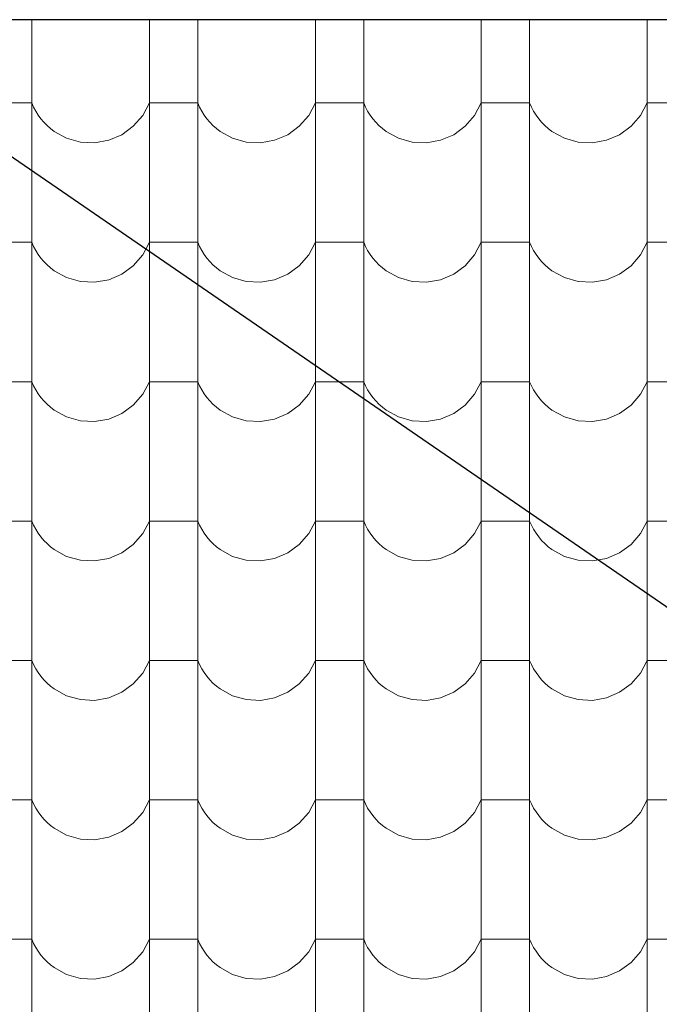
# Model space of a CAD drawing. Header units: millimetres. Extents: x -61343 to 9939, y -6894 to 7453.
# Tile 205 of 255: x 1501 to 1628, y -3377 to -3181. Entities that reach past the tile are written whole.
import ezdxf

# ---------------------------------------------------------------- set-up
doc = ezdxf.new("R2010")
doc.units = ezdxf.units.MM
doc.header["$MEASUREMENT"] = 0
doc.layers.add('810-G Ogólne', color=7, linetype='Continuous')
doc.layers.add('990-D Import IFC', color=7, linetype='Continuous')

# ---------------------------------------------------------------- blocks, each defined once
blk = doc.blocks.new('*X1822', base_point=(515069.4, 47309.9))
at = {"layer": '990-D Import IFC', "color": 251, "linetype": 'Continuous', "lineweight": 13, "true_color": 0x6a6a6a}
for p, q in [((525017.5, -15788.8), (525017.5, -15846.1)), ((525251.4, -15788.8), (525251.4, -15846.1)), ((525347.5, -15788.8), (525347.5, -15846.1)), ((525581.4, -15788.8), (525581.4, -15846.1)), ((525677.5, -15788.8), (525677.5, -15846.1)), ((525911.4, -15788.8), (525911.4, -15846.1)), ((526007.5, -15788.8), (526007.5, -15846.1)), ((526241.4, -15788.8), (526241.4, -15846.1)), ((525017.5, -15846.1), (525017.5, -16123.1)), ((525251.4, -15846.1), (525251.4, -16123.1)), ((525347.5, -15846.1), (525347.5, -16123.1)), ((525581.4, -15846.1), (525581.4, -16123.1)), ((525677.5, -15846.1), (525677.5, -16123.1)), ((525911.4, -15846.1), (525911.4, -16123.1)), ((526007.5, -15846.1), (526007.5, -16123.1)), ((526241.4, -15846.1), (526241.4, -16123.1)), ((525017.5, -15954.2), (524969.4, -15954.2)), ((525017.5, -15954.2), (525021.1, -15962.5)), ((525021.1, -15962.5), (525025.4, -15970.6)), ((525238.1, -15979.2), (525251.4, -15954.2)), ((525299.4, -15954.2), (525251.4, -15954.2)), ((525347.5, -15954.2), (525299.4, -15954.2)), ((525347.5, -15954.2), (525351.1, -15962.5)), ((525351.1, -15962.5), (525355.4, -15970.6)), ((525568.1, -15979.2), (525581.4, -15954.2)), ((525629.4, -15954.2), (525581.4, -15954.2)), ((525677.5, -15954.2), (525629.4, -15954.2)), ((525677.5, -15954.2), (525681.1, -15962.5)), ((525681.1, -15962.5), (525685.4, -15970.6)), ((525898.1, -15979.2), (525911.4, -15954.2)), ((525959.4, -15954.2), (525911.4, -15954.2)), ((526007.5, -15954.2), (525959.4, -15954.2)), ((526007.5, -15954.2), (526011.1, -15962.5)), ((526011.1, -15962.5), (526015.4, -15970.6)), ((526228.1, -15979.2), (526241.4, -15954.2)), ((526289.4, -15954.2), (526241.4, -15954.2)), ((525025.4, -15970.6), (525030.2, -15978.3)), ((525030.2, -15978.3), (525035.5, -15985.7)), ((525035.5, -15985.7), (525041.4, -15992.6)), ((525219.4, -16000.7), (525238.1, -15979.2)), ((525355.4, -15970.6), (525360.2, -15978.3)), ((525360.2, -15978.3), (525365.5, -15985.7)), ((525365.5, -15985.7), (525371.4, -15992.6)), ((525549.4, -16000.7), (525568.1, -15979.2)), ((525685.4, -15970.6), (525690.2, -15978.3)), ((525690.2, -15978.3), (525695.5, -15985.7)), ((525695.5, -15985.7), (525701.4, -15992.6)), ((525879.4, -16000.7), (525898.1, -15979.2)), ((526015.4, -15970.6), (526020.2, -15978.3)), ((526020.2, -15978.3), (526025.5, -15985.7)), ((526025.5, -15985.7), (526031.4, -15992.6)), ((526209.4, -16000.7), (526228.1, -15979.2)), ((525041.4, -15992.6), (525047.8, -15999.1)), ((525047.8, -15999.1), (525054.6, -16005.2)), ((525054.6, -16005.2), (525061.9, -16010.7)), ((525196.5, -16017.4), (525219.4, -16000.7)), ((525371.4, -15992.6), (525377.8, -15999.1)), ((525377.8, -15999.1), (525384.6, -16005.2)), ((525384.6, -16005.2), (525391.9, -16010.7)), ((525526.5, -16017.4), (525549.4, -16000.7)), ((525701.4, -15992.6), (525707.8, -15999.1)), ((525707.8, -15999.1), (525714.6, -16005.2)), ((525714.6, -16005.2), (525721.9, -16010.7)), ((525856.5, -16017.4), (525879.4, -16000.7)), ((526031.4, -15992.6), (526037.8, -15999.1)), ((526037.8, -15999.1), (526044.6, -16005.2)), ((526044.6, -16005.2), (526051.9, -16010.7)), ((526186.5, -16017.4), (526209.4, -16000.7)), ((525061.9, -16010.7), (525086.7, -16024.4)), ((525086.7, -16024.4), (525114.1, -16032.1)), ((525170.4, -16028.5), (525196.5, -16017.4)), ((525391.9, -16010.7), (525416.7, -16024.4)), ((525416.7, -16024.4), (525444.1, -16032.1)), ((525500.4, -16028.5), (525526.5, -16017.4)), ((525721.9, -16010.7), (525746.7, -16024.4)), ((525746.7, -16024.4), (525774.1, -16032.1)), ((525830.4, -16028.5), (525856.5, -16017.4)), ((526051.9, -16010.7), (526076.7, -16024.4)), ((526076.7, -16024.4), (526104.1, -16032.1)), ((526160.4, -16028.5), (526186.5, -16017.4)), ((525114.1, -16032.1), (525142.4, -16033.5)), ((525142.4, -16033.5), (525170.4, -16028.5)), ((525444.1, -16032.1), (525472.4, -16033.5)), ((525472.4, -16033.5), (525500.4, -16028.5)), ((525774.1, -16032.1), (525802.4, -16033.5)), ((525802.4, -16033.5), (525830.4, -16028.5)), ((526104.1, -16032.1), (526132.4, -16033.5)), ((526132.4, -16033.5), (526160.4, -16028.5)), ((525017.5, -16123.1), (525017.5, -16400.1)), ((525251.4, -16123.1), (525251.4, -16400.1)), ((525347.5, -16123.1), (525347.5, -16400.1)), ((525581.4, -16123.1), (525581.4, -16400.1)), ((525677.5, -16123.1), (525677.5, -16400.1)), ((525911.4, -16123.1), (525911.4, -16400.1)), ((526007.5, -16123.1), (526007.5, -16400.1)), ((526241.4, -16123.1), (526241.4, -16400.1)), ((525017.5, -16231.2), (524969.4, -16231.2)), ((525017.5, -16231.2), (525021.1, -16239.5)), ((525021.1, -16239.5), (525025.4, -16247.6)), ((525238.1, -16256.2), (525251.4, -16231.2)), ((525299.4, -16231.2), (525251.4, -16231.2)), ((525347.5, -16231.2), (525299.4, -16231.2)), ((525347.5, -16231.2), (525351.1, -16239.5)), ((525351.1, -16239.5), (525355.4, -16247.6)), ((525568.1, -16256.2), (525581.4, -16231.2)), ((525629.4, -16231.2), (525581.4, -16231.2)), ((525677.5, -16231.2), (525629.4, -16231.2)), ((525677.5, -16231.2), (525681.1, -16239.5)), ((525681.1, -16239.5), (525685.4, -16247.6)), ((525898.1, -16256.2), (525911.4, -16231.2)), ((525959.4, -16231.2), (525911.4, -16231.2)), ((526007.5, -16231.2), (525959.4, -16231.2)), ((526007.5, -16231.2), (526011.1, -16239.5)), ((526011.1, -16239.5), (526015.4, -16247.6)), ((526228.1, -16256.2), (526241.4, -16231.2)), ((526289.4, -16231.2), (526241.4, -16231.2)), ((525025.4, -16247.6), (525030.2, -16255.3)), ((525030.2, -16255.3), (525035.5, -16262.7)), ((525219.4, -16277.7), (525238.1, -16256.2)), ((525355.4, -16247.6), (525360.2, -16255.3)), ((525360.2, -16255.3), (525365.5, -16262.7)), ((525549.4, -16277.7), (525568.1, -16256.2)), ((525685.4, -16247.6), (525690.2, -16255.3)), ((525690.2, -16255.3), (525695.5, -16262.7)), ((525879.4, -16277.7), (525898.1, -16256.2)), ((526015.4, -16247.6), (526020.2, -16255.3)), ((526020.2, -16255.3), (526025.5, -16262.7)), ((526209.4, -16277.7), (526228.1, -16256.2)), ((525035.5, -16262.7), (525041.4, -16269.6)), ((525041.4, -16269.6), (525047.8, -16276.1)), ((525047.8, -16276.1), (525054.6, -16282.2)), ((525196.5, -16294.4), (525219.4, -16277.7)), ((525365.5, -16262.7), (525371.4, -16269.6)), ((525371.4, -16269.6), (525377.8, -16276.1)), ((525377.8, -16276.1), (525384.6, -16282.2)), ((525526.5, -16294.4), (525549.4, -16277.7)), ((525695.5, -16262.7), (525701.4, -16269.6)), ((525701.4, -16269.6), (525707.8, -16276.1)), ((525707.8, -16276.1), (525714.6, -16282.2)), ((525856.5, -16294.4), (525879.4, -16277.7)), ((526025.5, -16262.7), (526031.4, -16269.6)), ((526031.4, -16269.6), (526037.8, -16276.1)), ((526037.8, -16276.1), (526044.6, -16282.2)), ((526186.5, -16294.4), (526209.4, -16277.7)), ((525054.6, -16282.2), (525061.9, -16287.7)), ((525061.9, -16287.7), (525086.7, -16301.4)), ((525170.4, -16305.5), (525196.5, -16294.4)), ((525384.6, -16282.2), (525391.9, -16287.7)), ((525391.9, -16287.7), (525416.7, -16301.4)), ((525500.4, -16305.5), (525526.5, -16294.4)), ((525714.6, -16282.2), (525721.9, -16287.7)), ((525721.9, -16287.7), (525746.7, -16301.4)), ((525830.4, -16305.5), (525856.5, -16294.4)), ((526044.6, -16282.2), (526051.9, -16287.7)), ((526051.9, -16287.7), (526076.7, -16301.4)), ((526160.4, -16305.5), (526186.5, -16294.4)), ((525086.7, -16301.4), (525114.1, -16309.1)), ((525114.1, -16309.1), (525142.4, -16310.5)), ((525142.4, -16310.5), (525170.4, -16305.5)), ((525416.7, -16301.4), (525444.1, -16309.1)), ((525444.1, -16309.1), (525472.4, -16310.5)), ((525472.4, -16310.5), (525500.4, -16305.5)), ((525746.7, -16301.4), (525774.1, -16309.1)), ((525774.1, -16309.1), (525802.4, -16310.5)), ((525802.4, -16310.5), (525830.4, -16305.5)), ((526076.7, -16301.4), (526104.1, -16309.1)), ((526104.1, -16309.1), (526132.4, -16310.5)), ((526132.4, -16310.5), (526160.4, -16305.5)), ((525017.5, -16400.1), (525017.5, -16677.1)), ((525251.4, -16400.1), (525251.4, -16677.1)), ((525347.5, -16400.1), (525347.5, -16677.1)), ((525581.4, -16400.1), (525581.4, -16677.1)), ((525677.5, -16400.1), (525677.5, -16677.1)), ((525911.4, -16400.1), (525911.4, -16677.1)), ((526007.5, -16400.1), (526007.5, -16677.1)), ((526241.4, -16400.1), (526241.4, -16677.1)), ((525017.5, -16508.2), (524969.4, -16508.2)), ((525017.5, -16508.2), (525021.1, -16516.5)), ((525238.1, -16533.2), (525251.4, -16508.2)), ((525299.4, -16508.2), (525251.4, -16508.2)), ((525347.5, -16508.2), (525299.4, -16508.2)), ((525347.5, -16508.2), (525351.1, -16516.5)), ((525568.1, -16533.2), (525581.4, -16508.2)), ((525629.4, -16508.2), (525581.4, -16508.2)), ((525677.5, -16508.2), (525629.4, -16508.2)), ((525677.5, -16508.2), (525681.1, -16516.5)), ((525898.1, -16533.2), (525911.4, -16508.2)), ((525959.4, -16508.2), (525911.4, -16508.2)), ((526007.5, -16508.2), (525959.4, -16508.2)), ((526007.5, -16508.2), (526011.1, -16516.5)), ((526228.1, -16533.2), (526241.4, -16508.2)), ((526289.4, -16508.2), (526241.4, -16508.2)), ((525021.1, -16516.5), (525025.4, -16524.6)), ((525025.4, -16524.6), (525030.2, -16532.3)), ((525030.2, -16532.3), (525035.5, -16539.7)), ((525219.4, -16554.7), (525238.1, -16533.2)), ((525351.1, -16516.5), (525355.4, -16524.6)), ((525355.4, -16524.6), (525360.2, -16532.3)), ((525360.2, -16532.3), (525365.5, -16539.7)), ((525549.4, -16554.7), (525568.1, -16533.2)), ((525681.1, -16516.5), (525685.4, -16524.6)), ((525685.4, -16524.6), (525690.2, -16532.3)), ((525690.2, -16532.3), (525695.5, -16539.7)), ((525879.4, -16554.7), (525898.1, -16533.2)), ((526011.1, -16516.5), (526015.4, -16524.6)), ((526015.4, -16524.6), (526020.2, -16532.3)), ((526020.2, -16532.3), (526025.5, -16539.7)), ((526209.4, -16554.7), (526228.1, -16533.2)), ((525035.5, -16539.7), (525041.4, -16546.6)), ((525041.4, -16546.6), (525047.8, -16553.1)), ((525047.8, -16553.1), (525054.6, -16559.2)), ((525365.5, -16539.7), (525371.4, -16546.6)), ((525371.4, -16546.6), (525377.8, -16553.1)), ((525377.8, -16553.1), (525384.6, -16559.2)), ((525695.5, -16539.7), (525701.4, -16546.6)), ((525701.4, -16546.6), (525707.8, -16553.1)), ((525707.8, -16553.1), (525714.6, -16559.2)), ((526025.5, -16539.7), (526031.4, -16546.6)), ((526031.4, -16546.6), (526037.8, -16553.1)), ((526037.8, -16553.1), (526044.6, -16559.2)), ((525054.6, -16559.2), (525061.9, -16564.7)), ((525061.9, -16564.7), (525086.7, -16578.4)), ((525170.4, -16582.5), (525196.5, -16571.4)), ((525196.5, -16571.4), (525219.4, -16554.7)), ((525384.6, -16559.2), (525391.9, -16564.7)), ((525391.9, -16564.7), (525416.7, -16578.4)), ((525500.4, -16582.5), (525526.5, -16571.4)), ((525526.5, -16571.4), (525549.4, -16554.7)), ((525714.6, -16559.2), (525721.9, -16564.7)), ((525721.9, -16564.7), (525746.7, -16578.4)), ((525830.4, -16582.5), (525856.5, -16571.4)), ((525856.5, -16571.4), (525879.4, -16554.7)), ((526044.6, -16559.2), (526051.9, -16564.7)), ((526051.9, -16564.7), (526076.7, -16578.4)), ((526160.4, -16582.5), (526186.5, -16571.4)), ((526186.5, -16571.4), (526209.4, -16554.7)), ((525086.7, -16578.4), (525114.1, -16586.1)), ((525114.1, -16586.1), (525142.4, -16587.5)), ((525142.4, -16587.5), (525170.4, -16582.5)), ((525416.7, -16578.4), (525444.1, -16586.1)), ((525444.1, -16586.1), (525472.4, -16587.5)), ((525472.4, -16587.5), (525500.4, -16582.5)), ((525746.7, -16578.4), (525774.1, -16586.1)), ((525774.1, -16586.1), (525802.4, -16587.5)), ((525802.4, -16587.5), (525830.4, -16582.5)), ((526076.7, -16578.4), (526104.1, -16586.1)), ((526104.1, -16586.1), (526132.4, -16587.5)), ((526132.4, -16587.5), (526160.4, -16582.5)), ((525017.5, -16677.1), (525017.5, -16954.1)), ((525251.4, -16677.1), (525251.4, -16954.1)), ((525347.5, -16677.1), (525347.5, -16954.1)), ((525581.4, -16677.1), (525581.4, -16954.1)), ((525677.5, -16677.1), (525677.5, -16954.1)), ((525911.4, -16677.1), (525911.4, -16954.1)), ((526007.5, -16677.1), (526007.5, -16954.1)), ((526241.4, -16677.1), (526241.4, -16954.1)), ((525017.5, -16785.2), (524969.4, -16785.2)), ((525017.5, -16785.2), (525021.1, -16793.5)), ((525238.1, -16810.2), (525251.4, -16785.2)), ((525299.4, -16785.2), (525251.4, -16785.2)), ((525347.5, -16785.2), (525299.4, -16785.2)), ((525347.5, -16785.2), (525351.1, -16793.5)), ((525568.1, -16810.2), (525581.4, -16785.2)), ((525629.4, -16785.2), (525581.4, -16785.2)), ((525677.5, -16785.2), (525629.4, -16785.2)), ((525677.5, -16785.2), (525681.1, -16793.5)), ((525898.1, -16810.2), (525911.4, -16785.2)), ((525959.4, -16785.2), (525911.4, -16785.2)), ((526007.5, -16785.2), (525959.4, -16785.2)), ((526007.5, -16785.2), (526011.1, -16793.5)), ((526228.1, -16810.2), (526241.4, -16785.2)), ((526289.4, -16785.2), (526241.4, -16785.2)), ((525021.1, -16793.5), (525025.4, -16801.6)), ((525025.4, -16801.6), (525030.2, -16809.3)), ((525351.1, -16793.5), (525355.4, -16801.6)), ((525355.4, -16801.6), (525360.2, -16809.3)), ((525681.1, -16793.5), (525685.4, -16801.6)), ((525685.4, -16801.6), (525690.2, -16809.3)), ((526011.1, -16793.5), (526015.4, -16801.6)), ((526015.4, -16801.6), (526020.2, -16809.3)), ((525030.2, -16809.3), (525035.5, -16816.7)), ((525035.5, -16816.7), (525041.4, -16823.6)), ((525041.4, -16823.6), (525047.8, -16830.1)), ((525219.4, -16831.7), (525238.1, -16810.2)), ((525360.2, -16809.3), (525365.5, -16816.7)), ((525365.5, -16816.7), (525371.4, -16823.6)), ((525371.4, -16823.6), (525377.8, -16830.1)), ((525549.4, -16831.7), (525568.1, -16810.2)), ((525690.2, -16809.3), (525695.5, -16816.7)), ((525695.5, -16816.7), (525701.4, -16823.6)), ((525701.4, -16823.6), (525707.8, -16830.1)), ((525879.4, -16831.7), (525898.1, -16810.2)), ((526020.2, -16809.3), (526025.5, -16816.7)), ((526025.5, -16816.7), (526031.4, -16823.6)), ((526031.4, -16823.6), (526037.8, -16830.1)), ((526209.4, -16831.7), (526228.1, -16810.2)), ((525047.8, -16830.1), (525054.6, -16836.2)), ((525054.6, -16836.2), (525061.9, -16841.7)), ((525061.9, -16841.7), (525086.7, -16855.4)), ((525196.5, -16848.4), (525219.4, -16831.7)), ((525377.8, -16830.1), (525384.6, -16836.2)), ((525384.6, -16836.2), (525391.9, -16841.7)), ((525391.9, -16841.7), (525416.7, -16855.4)), ((525526.5, -16848.4), (525549.4, -16831.7)), ((525707.8, -16830.1), (525714.6, -16836.2)), ((525714.6, -16836.2), (525721.9, -16841.7)), ((525721.9, -16841.7), (525746.7, -16855.4)), ((525856.5, -16848.4), (525879.4, -16831.7)), ((526037.8, -16830.1), (526044.6, -16836.2)), ((526044.6, -16836.2), (526051.9, -16841.7)), ((526051.9, -16841.7), (526076.7, -16855.4)), ((526186.5, -16848.4), (526209.4, -16831.7)), ((525086.7, -16855.4), (525114.1, -16863.1)), ((525114.1, -16863.1), (525142.4, -16864.5)), ((525142.4, -16864.5), (525170.4, -16859.5)), ((525170.4, -16859.5), (525196.5, -16848.4)), ((525416.7, -16855.4), (525444.1, -16863.1)), ((525444.1, -16863.1), (525472.4, -16864.5)), ((525472.4, -16864.5), (525500.4, -16859.5)), ((525500.4, -16859.5), (525526.5, -16848.4)), ((525746.7, -16855.4), (525774.1, -16863.1)), ((525774.1, -16863.1), (525802.4, -16864.5)), ((525802.4, -16864.5), (525830.4, -16859.5)), ((525830.4, -16859.5), (525856.5, -16848.4)), ((526076.7, -16855.4), (526104.1, -16863.1)), ((526104.1, -16863.1), (526132.4, -16864.5)), ((526132.4, -16864.5), (526160.4, -16859.5)), ((526160.4, -16859.5), (526186.5, -16848.4)), ((525017.5, -16954.1), (525017.5, -17231.1)), ((525251.4, -16954.1), (525251.4, -17231.1)), ((525347.5, -16954.1), (525347.5, -17231.1)), ((525581.4, -16954.1), (525581.4, -17231.1)), ((525677.5, -16954.1), (525677.5, -17231.1)), ((525911.4, -16954.1), (525911.4, -17231.1)), ((526007.5, -16954.1), (526007.5, -17231.1)), ((526241.4, -16954.1), (526241.4, -17231.1)), ((525017.5, -17062.2), (524969.4, -17062.2)), ((525017.5, -17062.2), (525021.1, -17070.5)), ((525238.1, -17087.2), (525251.4, -17062.2)), ((525299.4, -17062.2), (525251.4, -17062.2)), ((525347.5, -17062.2), (525299.4, -17062.2)), ((525347.5, -17062.2), (525351.1, -17070.5)), ((525568.1, -17087.2), (525581.4, -17062.2)), ((525629.4, -17062.2), (525581.4, -17062.2)), ((525677.5, -17062.2), (525629.4, -17062.2)), ((525677.5, -17062.2), (525681.1, -17070.5)), ((525898.1, -17087.2), (525911.4, -17062.2)), ((525959.4, -17062.2), (525911.4, -17062.2)), ((526007.5, -17062.2), (525959.4, -17062.2)), ((526007.5, -17062.2), (526011.1, -17070.5)), ((526228.1, -17087.2), (526241.4, -17062.2)), ((526289.4, -17062.2), (526241.4, -17062.2)), ((525021.1, -17070.5), (525025.4, -17078.6)), ((525025.4, -17078.6), (525030.2, -17086.3)), ((525351.1, -17070.5), (525355.4, -17078.6)), ((525355.4, -17078.6), (525360.2, -17086.3)), ((525681.1, -17070.5), (525685.4, -17078.6)), ((525685.4, -17078.6), (525690.2, -17086.3)), ((526011.1, -17070.5), (526015.4, -17078.6)), ((526015.4, -17078.6), (526020.2, -17086.3)), ((525030.2, -17086.3), (525035.5, -17093.7)), ((525035.5, -17093.7), (525041.4, -17100.6)), ((525041.4, -17100.6), (525047.8, -17107.1)), ((525219.4, -17108.7), (525238.1, -17087.2)), ((525360.2, -17086.3), (525365.5, -17093.7)), ((525365.5, -17093.7), (525371.4, -17100.6)), ((525371.4, -17100.6), (525377.8, -17107.1)), ((525549.4, -17108.7), (525568.1, -17087.2)), ((525690.2, -17086.3), (525695.5, -17093.7)), ((525695.5, -17093.7), (525701.4, -17100.6)), ((525701.4, -17100.6), (525707.8, -17107.1)), ((525879.4, -17108.7), (525898.1, -17087.2)), ((526020.2, -17086.3), (526025.5, -17093.7)), ((526025.5, -17093.7), (526031.4, -17100.6)), ((526031.4, -17100.6), (526037.8, -17107.1)), ((526209.4, -17108.7), (526228.1, -17087.2)), ((525047.8, -17107.1), (525054.6, -17113.2)), ((525054.6, -17113.2), (525061.9, -17118.7)), ((525061.9, -17118.7), (525086.7, -17132.4)), ((525196.5, -17125.4), (525219.4, -17108.7)), ((525377.8, -17107.1), (525384.6, -17113.2)), ((525384.6, -17113.2), (525391.9, -17118.7)), ((525391.9, -17118.7), (525416.7, -17132.4)), ((525526.5, -17125.4), (525549.4, -17108.7)), ((525707.8, -17107.1), (525714.6, -17113.2)), ((525714.6, -17113.2), (525721.9, -17118.7)), ((525721.9, -17118.7), (525746.7, -17132.4)), ((525856.5, -17125.4), (525879.4, -17108.7)), ((526037.8, -17107.1), (526044.6, -17113.2)), ((526044.6, -17113.2), (526051.9, -17118.7)), ((526051.9, -17118.7), (526076.7, -17132.4)), ((526186.5, -17125.4), (526209.4, -17108.7)), ((525086.7, -17132.4), (525114.1, -17140.1)), ((525114.1, -17140.1), (525142.4, -17141.5)), ((525142.4, -17141.5), (525170.4, -17136.5)), ((525170.4, -17136.5), (525196.5, -17125.4)), ((525416.7, -17132.4), (525444.1, -17140.1)), ((525444.1, -17140.1), (525472.4, -17141.5)), ((525472.4, -17141.5), (525500.4, -17136.5)), ((525500.4, -17136.5), (525526.5, -17125.4)), ((525746.7, -17132.4), (525774.1, -17140.1)), ((525774.1, -17140.1), (525802.4, -17141.5)), ((525802.4, -17141.5), (525830.4, -17136.5)), ((525830.4, -17136.5), (525856.5, -17125.4)), ((526076.7, -17132.4), (526104.1, -17140.1)), ((526104.1, -17140.1), (526132.4, -17141.5)), ((526132.4, -17141.5), (526160.4, -17136.5)), ((526160.4, -17136.5), (526186.5, -17125.4)), ((525017.5, -17231.1), (525017.5, -17508.1)), ((525251.4, -17231.1), (525251.4, -17508.1)), ((525347.5, -17231.1), (525347.5, -17508.1)), ((525581.4, -17231.1), (525581.4, -17508.1)), ((525677.5, -17231.1), (525677.5, -17508.1)), ((525911.4, -17231.1), (525911.4, -17508.1)), ((526007.5, -17231.1), (526007.5, -17508.1)), ((526241.4, -17231.1), (526241.4, -17508.1)), ((525017.5, -17339.2), (524969.4, -17339.2)), ((525017.5, -17339.2), (525021.1, -17347.5)), ((525021.1, -17347.5), (525025.4, -17355.6)), ((525025.4, -17355.6), (525030.2, -17363.3)), ((525238.1, -17364.2), (525251.4, -17339.2)), ((525299.4, -17339.2), (525251.4, -17339.2)), ((525347.5, -17339.2), (525299.4, -17339.2)), ((525347.5, -17339.2), (525351.1, -17347.5)), ((525351.1, -17347.5), (525355.4, -17355.6)), ((525355.4, -17355.6), (525360.2, -17363.3)), ((525568.1, -17364.2), (525581.4, -17339.2)), ((525629.4, -17339.2), (525581.4, -17339.2)), ((525677.5, -17339.2), (525629.4, -17339.2)), ((525677.5, -17339.2), (525681.1, -17347.5)), ((525681.1, -17347.5), (525685.4, -17355.6)), ((525685.4, -17355.6), (525690.2, -17363.3)), ((525898.1, -17364.2), (525911.4, -17339.2)), ((525959.4, -17339.2), (525911.4, -17339.2)), ((526007.5, -17339.2), (525959.4, -17339.2)), ((526007.5, -17339.2), (526011.1, -17347.5)), ((526011.1, -17347.5), (526015.4, -17355.6)), ((526015.4, -17355.6), (526020.2, -17363.3)), ((526228.1, -17364.2), (526241.4, -17339.2)), ((526289.4, -17339.2), (526241.4, -17339.2)), ((525030.2, -17363.3), (525035.5, -17370.7)), ((525035.5, -17370.7), (525041.4, -17377.6)), ((525219.4, -17385.7), (525238.1, -17364.2)), ((525360.2, -17363.3), (525365.5, -17370.7)), ((525365.5, -17370.7), (525371.4, -17377.6)), ((525549.4, -17385.7), (525568.1, -17364.2)), ((525690.2, -17363.3), (525695.5, -17370.7)), ((525695.5, -17370.7), (525701.4, -17377.6)), ((525879.4, -17385.7), (525898.1, -17364.2)), ((526020.2, -17363.3), (526025.5, -17370.7)), ((526025.5, -17370.7), (526031.4, -17377.6)), ((526209.4, -17385.7), (526228.1, -17364.2)), ((525041.4, -17377.6), (525047.8, -17384.1)), ((525047.8, -17384.1), (525054.6, -17390.2)), ((525054.6, -17390.2), (525061.9, -17395.7)), ((525061.9, -17395.7), (525086.7, -17409.4)), ((525196.5, -17402.4), (525219.4, -17385.7)), ((525371.4, -17377.6), (525377.8, -17384.1)), ((525377.8, -17384.1), (525384.6, -17390.2)), ((525384.6, -17390.2), (525391.9, -17395.7)), ((525391.9, -17395.7), (525416.7, -17409.4)), ((525526.5, -17402.4), (525549.4, -17385.7)), ((525701.4, -17377.6), (525707.8, -17384.1)), ((525707.8, -17384.1), (525714.6, -17390.2)), ((525714.6, -17390.2), (525721.9, -17395.7)), ((525721.9, -17395.7), (525746.7, -17409.4)), ((525856.5, -17402.4), (525879.4, -17385.7)), ((526031.4, -17377.6), (526037.8, -17384.1)), ((526037.8, -17384.1), (526044.6, -17390.2)), ((526044.6, -17390.2), (526051.9, -17395.7)), ((526051.9, -17395.7), (526076.7, -17409.4)), ((526186.5, -17402.4), (526209.4, -17385.7)), ((525086.7, -17409.4), (525114.1, -17417.1)), ((525142.4, -17418.5), (525170.4, -17413.5)), ((525170.4, -17413.5), (525196.5, -17402.4)), ((525416.7, -17409.4), (525444.1, -17417.1)), ((525472.4, -17418.5), (525500.4, -17413.5)), ((525500.4, -17413.5), (525526.5, -17402.4)), ((525746.7, -17409.4), (525774.1, -17417.1)), ((525802.4, -17418.5), (525830.4, -17413.5)), ((525830.4, -17413.5), (525856.5, -17402.4)), ((526076.7, -17409.4), (526104.1, -17417.1)), ((526132.4, -17418.5), (526160.4, -17413.5)), ((526160.4, -17413.5), (526186.5, -17402.4)), ((525114.1, -17417.1), (525142.4, -17418.5)), ((525444.1, -17417.1), (525472.4, -17418.5)), ((525774.1, -17417.1), (525802.4, -17418.5)), ((526104.1, -17417.1), (526132.4, -17418.5)), ((525017.5, -17508.1), (525017.5, -17785.1)), ((525251.4, -17508.1), (525251.4, -17785.1)), ((525347.5, -17508.1), (525347.5, -17785.1)), ((525581.4, -17508.1), (525581.4, -17785.1)), ((525677.5, -17508.1), (525677.5, -17785.1)), ((525911.4, -17508.1), (525911.4, -17785.1)), ((526007.5, -17508.1), (526007.5, -17785.1)), ((526241.4, -17508.1), (526241.4, -17785.1)), ((525017.5, -17616.2), (524969.4, -17616.2)), ((525017.5, -17616.2), (525021.1, -17624.5)), ((525021.1, -17624.5), (525025.4, -17632.6)), ((525238.1, -17641.2), (525251.4, -17616.2)), ((525299.4, -17616.2), (525251.4, -17616.2)), ((525347.5, -17616.2), (525299.4, -17616.2)), ((525347.5, -17616.2), (525351.1, -17624.5)), ((525351.1, -17624.5), (525355.4, -17632.6)), ((525568.1, -17641.2), (525581.4, -17616.2)), ((525629.4, -17616.2), (525581.4, -17616.2)), ((525677.5, -17616.2), (525629.4, -17616.2)), ((525677.5, -17616.2), (525681.1, -17624.5)), ((525681.1, -17624.5), (525685.4, -17632.6)), ((525898.1, -17641.2), (525911.4, -17616.2)), ((525959.4, -17616.2), (525911.4, -17616.2)), ((526007.5, -17616.2), (525959.4, -17616.2)), ((526007.5, -17616.2), (526011.1, -17624.5)), ((526011.1, -17624.5), (526015.4, -17632.6)), ((526228.1, -17641.2), (526241.4, -17616.2)), ((526289.4, -17616.2), (526241.4, -17616.2)), ((525025.4, -17632.6), (525030.2, -17640.3)), ((525030.2, -17640.3), (525035.5, -17647.7)), ((525035.5, -17647.7), (525041.4, -17654.6)), ((525219.4, -17662.7), (525238.1, -17641.2)), ((525355.4, -17632.6), (525360.2, -17640.3)), ((525360.2, -17640.3), (525365.5, -17647.7)), ((525365.5, -17647.7), (525371.4, -17654.6)), ((525549.4, -17662.7), (525568.1, -17641.2)), ((525685.4, -17632.6), (525690.2, -17640.3)), ((525690.2, -17640.3), (525695.5, -17647.7)), ((525695.5, -17647.7), (525701.4, -17654.6)), ((525879.4, -17662.7), (525898.1, -17641.2)), ((526015.4, -17632.6), (526020.2, -17640.3)), ((526020.2, -17640.3), (526025.5, -17647.7)), ((526025.5, -17647.7), (526031.4, -17654.6)), ((526209.4, -17662.7), (526228.1, -17641.2)), ((525041.4, -17654.6), (525047.8, -17661.1)), ((525047.8, -17661.1), (525054.6, -17667.2)), ((525054.6, -17667.2), (525061.9, -17672.7)), ((525196.5, -17679.4), (525219.4, -17662.7)), ((525371.4, -17654.6), (525377.8, -17661.1)), ((525377.8, -17661.1), (525384.6, -17667.2)), ((525384.6, -17667.2), (525391.9, -17672.7)), ((525526.5, -17679.4), (525549.4, -17662.7)), ((525701.4, -17654.6), (525707.8, -17661.1)), ((525707.8, -17661.1), (525714.6, -17667.2)), ((525714.6, -17667.2), (525721.9, -17672.7)), ((525856.5, -17679.4), (525879.4, -17662.7)), ((526031.4, -17654.6), (526037.8, -17661.1)), ((526037.8, -17661.1), (526044.6, -17667.2)), ((526044.6, -17667.2), (526051.9, -17672.7)), ((526186.5, -17679.4), (526209.4, -17662.7)), ((525061.9, -17672.7), (525086.7, -17686.4)), ((525086.7, -17686.4), (525114.1, -17694.1)), ((525170.4, -17690.5), (525196.5, -17679.4)), ((525391.9, -17672.7), (525416.7, -17686.4)), ((525416.7, -17686.4), (525444.1, -17694.1)), ((525500.4, -17690.5), (525526.5, -17679.4)), ((525721.9, -17672.7), (525746.7, -17686.4)), ((525746.7, -17686.4), (525774.1, -17694.1)), ((525830.4, -17690.5), (525856.5, -17679.4)), ((526051.9, -17672.7), (526076.7, -17686.4)), ((526076.7, -17686.4), (526104.1, -17694.1)), ((526160.4, -17690.5), (526186.5, -17679.4)), ((525114.1, -17694.1), (525142.4, -17695.5)), ((525142.4, -17695.5), (525170.4, -17690.5)), ((525444.1, -17694.1), (525472.4, -17695.5)), ((525472.4, -17695.5), (525500.4, -17690.5)), ((525774.1, -17694.1), (525802.4, -17695.5)), ((525802.4, -17695.5), (525830.4, -17690.5)), ((526104.1, -17694.1), (526132.4, -17695.5)), ((526132.4, -17695.5), (526160.4, -17690.5))]:
    blk.add_line(p, q, dxfattribs=at)
blk = doc.blocks.new('Wypełnienie_6_3', base_point=(515069.4, 47309.9))
at = {"layer": '990-D Import IFC', "color": 251, "linetype": 'Continuous', "lineweight": 13, "true_color": 0x6a6a6a}
blk.add_blockref('*X1822', (515069.4, 47309.9), dxfattribs=at)

msp = doc.modelspace()

# ---------------------------------------------------------------- linework, layer by layer
at = {"layer": '810-G Ogólne', "color": 7, "linetype": 'Continuous', "lineweight": 25}
for p, q in [((3916.26, -3181.299), (1399.669, -3181.299)), ((2034.669, -3576.299), (1459.669, -3181.299))]:
    msp.add_line(p, q, dxfattribs=at)
at = {"layer": '990-D Import IFC', "color": 7, "linetype": 'Continuous', "lineweight": 13}
msp.add_lwpolyline([(1399.669, -3181.299), (824.669, -3576.299), (4836.669, -3576.299), (4292.669, -3181.299), (4232.373, -3225.08), (4233.306, -3181.299), (3972.204, -3181.299), (3972.204, -3221.126), (3916.26, -3221.126), (3916.26, -3181.299)], close=True, dxfattribs=at)

# ---------------------------------------------------------------- block references
at = {"layer": '990-D Import IFC', "color": 251, "linetype": 'Continuous', "lineweight": 13, "true_color": 0x6a6a6a, "xscale": 0.1, "yscale": 0.1, "zscale": 0.1}
msp.add_blockref('Wypełnienie_6_3', (508.562, 3128.573), dxfattribs=at)

doc.saveas('drawing.dxf')
